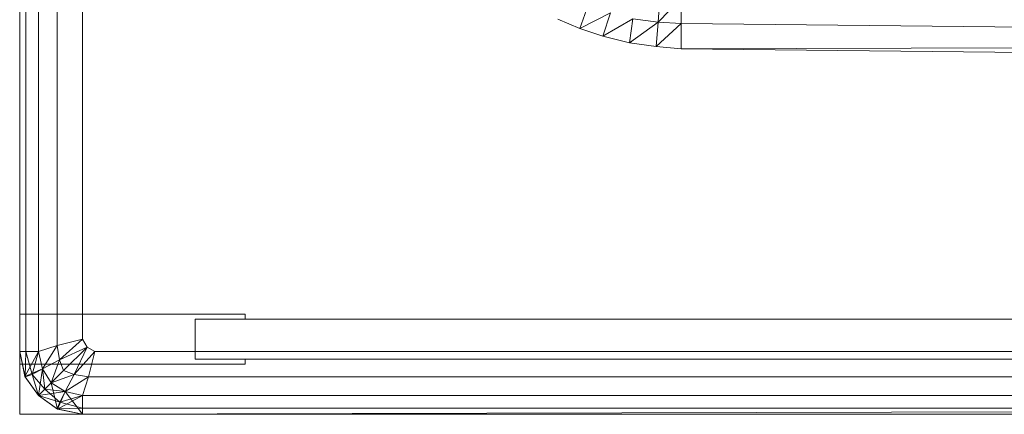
# Model space of a CAD drawing. Header units: metres. Extents: x 391.1 to 427.5, y 12.7 to 29.9.
# Tile 136 of 212: x 408.1417 to 408.2989, y 23.3507 to 23.4137. Entities that reach past the tile are written whole.
import ezdxf

# ---------------------------------------------------------------- set-up
doc = ezdxf.new("R2010")
doc.units = ezdxf.units.M
doc.layers.add('02_MOBILIARIO', color=7, linetype='Continuous', lineweight=18)
doc.layers.add('Mobiliario', color=7, linetype='Continuous', lineweight=18)

# ---------------------------------------------------------------- blocks, each defined once
blk = doc.blocks.new('Family - Plats de dutxa PS-1-153501-01_CLI_AIRE_PS1')
at = {"layer": '02_MOBILIARIO', "color": 253, "true_color": 0xaaaaaa}
for p, q in [((0.01, 0.8), (0.01, 0)), ((0.01, 0.8), (0.01, 0)), ((0.013, 0.79), (0.013, 0.01)), ((0.01, 0.01), (0.01, 0.5)), ((0.01, 0.5), (0.01, 0.01)), ((0.01, 0.01), (0.01, 0.5)), ((0.01, 0.4), (0.01, 0.01)), ((0.01, 0.4), (0.01, 0.01)), ((0.01, 0.4), (0.01, 0.01)), ((0.01, 0.4), (0.01, 0.01)), ((0.011, 0.4), (0.011, 0.01)), ((0.011, 0.4), (0.011, 0.01)), ((0.013, 0.4), (0.013, 0.01)), ((0.013, 0.4), (0.013, 0.01)), ((0.013, 0.4), (0.013, 0.01)), ((0.016, 0.4), (0.016, 0.011)), ((0.016, 0.4), (0.016, 0.011)), ((0.02, 0.4), (0.02, 0.012)), ((0.02, 0.4), (0.02, 0.012)), ((0.1122, 0.0667), (0.11193, 0.0626)), ((0.11193, 0.0626), (0.1122, 0.0667)), ((0.11193, 0.0626), (0.11556, 0.06646)), ((0.11556, 0.06646), (0.11193, 0.0626)), ((0.11556, 0.06646), (0.11556, 0.06242)), ((0.11556, 0.06242), (0.11556, 0.06646)), ((0.09941, 0.06158), (0.10075, 0.0653)), ((0.10075, 0.0653), (0.09941, 0.06158)), ((0.0959, 0.06309), (0.09941, 0.06158)), ((0.09941, 0.06158), (0.0959, 0.06309)), ((0.09941, 0.06158), (0.10428, 0.06408)), ((0.10428, 0.06408), (0.09941, 0.06158)), ((0.10428, 0.06408), (0.1031, 0.06035)), ((0.1031, 0.06035), (0.10428, 0.06408)), ((0.1031, 0.06035), (0.10789, 0.06315)), ((0.10789, 0.06315), (0.1031, 0.06035)), ((0.10734, 0.05932), (0.10789, 0.06315)), ((0.10789, 0.06315), (0.10734, 0.05932)), ((0.10789, 0.06315), (0.11193, 0.0626)), ((0.11193, 0.0626), (0.10789, 0.06315)), ((0.09941, 0.06158), (0.1031, 0.06035)), ((0.1031, 0.06035), (0.09941, 0.06158)), ((0.10734, 0.05932), (0.11193, 0.0626)), ((0.11193, 0.0626), (0.10734, 0.05932)), ((0.11159, 0.05871), (0.11193, 0.0626)), ((0.11193, 0.0626), (0.11159, 0.05871)), ((0.11159, 0.05871), (0.11556, 0.06242)), ((0.11556, 0.06242), (0.11159, 0.05871)), ((0.11193, 0.0626), (0.11556, 0.06242)), ((0.11556, 0.06242), (0.11193, 0.0626)), ((0.11556, 0.06242), (0.11556, 0.05837)), ((0.11556, 0.05837), (0.11556, 0.06242)), ((0.11556, 0.06242), (0.41, 0.05905)), ((0.11556, 0.06242), (0.41, 0.05905)), ((0.1031, 0.06035), (0.10734, 0.05932)), ((0.10734, 0.05932), (0.1031, 0.06035)), ((0.10734, 0.05932), (0.11159, 0.05871)), ((0.11159, 0.05871), (0.10734, 0.05932)), ((0.11159, 0.05871), (0.11556, 0.05837)), ((0.11556, 0.05837), (0.11159, 0.05871)), ((0.11556, 0.05837), (0.41, 0.05905)), ((0.41, 0.05905), (0.11556, 0.05837)), ((0.41, 0.055), (0.11556, 0.05837)), ((0.41, 0.055), (0.11556, 0.05837)), ((0.01, 0.008), (0.01, 0.016)), ((0.01, 0.016), (0.046, 0.016)), ((0.046, 0.016), (0.046, 0.0152)), ((0.038, 0.0088), (0.038, 0.0152)), ((0.038, 0.0152), (0.79, 0.0152)), ((0.046, 0.0152), (0.038, 0.0152)), ((0.038, 0.0152), (0.038, 0.0088)), ((0.02, 0.012), (0.016, 0.011)), ((0.02, 0.012), (0.016, 0.011)), ((0.01637, 0.00868), (0.02, 0.012)), ((0.02, 0.012), (0.01637, 0.00868)), ((0.02, 0.012), (0.02077, 0.01072)), ((0.02077, 0.01072), (0.02, 0.012)), ((0.01, 0.01), (0.01083, 0.00602)), ((0.01083, 0.00602), (0.01, 0.01)), ((0.01085, 0.00599), (0.01, 0.01)), ((0.013, 0.01), (0.01, 0.01)), ((0.01085, 0.00599), (0.01, 0.01)), ((0.01, 0.01), (0.01083, 0.00602)), ((0.013, 0.01), (0.01, 0.01)), ((0.01083, 0.00602), (0.01, 0.01)), ((0.011, 0.01), (0.01, 0.01)), ((0.01, 0.01), (0.01085, 0.00599)), ((0.01, 0.01), (0.01085, 0.00599)), ((0.01085, 0.00599), (0.01, 0.01)), ((0.013, 0.01), (0.01, 0.01)), ((0.01, 0.01), (0.011, 0.01)), ((0.01083, 0.00602), (0.013, 0.01)), ((0.013, 0.01), (0.01083, 0.00602)), ((0.01083, 0.00602), (0.013, 0.01)), ((0.01085, 0.00599), (0.011, 0.01)), ((0.011, 0.01), (0.01085, 0.00599)), ((0.01196, 0.00638), (0.011, 0.01)), ((0.013, 0.01), (0.011, 0.01)), ((0.011, 0.01), (0.01196, 0.00638)), ((0.011, 0.01), (0.013, 0.01)), ((0.01196, 0.00638), (0.013, 0.01)), ((0.013, 0.01), (0.01196, 0.00638)), ((0.016, 0.011), (0.013, 0.01)), ((0.016, 0.011), (0.013, 0.01)), ((0.013, 0.01), (0.01364, 0.00724)), ((0.013, 0.01), (0.01364, 0.00726)), ((0.013, 0.01), (0.01364, 0.00724)), ((0.01364, 0.00724), (0.013, 0.01)), ((0.01364, 0.00724), (0.016, 0.011)), ((0.016, 0.011), (0.01364, 0.00724)), ((0.01637, 0.00868), (0.016, 0.011)), ((0.016, 0.011), (0.01637, 0.00868)), ((0.01637, 0.00868), (0.02077, 0.01072)), ((0.02077, 0.01072), (0.01637, 0.00868)), ((0.017, 0.007), (0.02077, 0.01072)), ((0.02077, 0.01072), (0.017, 0.007)), ((0.02077, 0.01072), (0.01868, 0.00638)), ((0.01868, 0.00638), (0.02077, 0.01072)), ((0.022, 0.01), (0.01868, 0.00638)), ((0.01868, 0.00638), (0.022, 0.01)), ((0.02077, 0.01072), (0.022, 0.01)), ((0.022, 0.01), (0.02077, 0.01072)), ((0.021, 0.006), (0.022, 0.01)), ((0.022, 0.01), (0.021, 0.006)), ((0.41, 0.01), (0.022, 0.01)), ((0.41, 0.01), (0.022, 0.01)), ((0.046, 0.008), (0.01, 0.008)), ((0.01364, 0.00724), (0.01637, 0.00868)), ((0.01637, 0.00868), (0.01364, 0.00724)), ((0.015, 0.005), (0.01637, 0.00868)), ((0.01637, 0.00868), (0.015, 0.005)), ((0.017, 0.007), (0.01637, 0.00868)), ((0.01637, 0.00868), (0.017, 0.007)), ((0.79, 0.0088), (0.038, 0.0088)), ((0.038, 0.0088), (0.046, 0.0088)), ((0.046, 0.0088), (0.046, 0.008)), ((0.01364, 0.00726), (0.01083, 0.00602)), ((0.01083, 0.00602), (0.01364, 0.00726)), ((0.01364, 0.00724), (0.01083, 0.00602)), ((0.01085, 0.00599), (0.01196, 0.00638)), ((0.01196, 0.00638), (0.01085, 0.00599)), ((0.01364, 0.00724), (0.01196, 0.00638)), ((0.01196, 0.00638), (0.01364, 0.00724)), ((0.01196, 0.00638), (0.014, 0.004)), ((0.013, 0.003), (0.01196, 0.00638)), ((0.014, 0.004), (0.01196, 0.00638)), ((0.01196, 0.00638), (0.013, 0.003)), ((0.01364, 0.00726), (0.013, 0.003)), ((0.013, 0.003), (0.01364, 0.00726)), ((0.013, 0.003), (0.01364, 0.00724)), ((0.01364, 0.00726), (0.015, 0.005)), ((0.01364, 0.00724), (0.015, 0.005)), ((0.01364, 0.00724), (0.015, 0.005)), ((0.014, 0.004), (0.01364, 0.00724)), ((0.015, 0.005), (0.01364, 0.00724)), ((0.01364, 0.00724), (0.014, 0.004)), ((0.017, 0.007), (0.015, 0.005)), ((0.015, 0.005), (0.017, 0.007)), ((0.01868, 0.00638), (0.015, 0.005)), ((0.015, 0.005), (0.01868, 0.00638)), ((0.01868, 0.00638), (0.017, 0.007)), ((0.017, 0.007), (0.01868, 0.00638)), ((0.01868, 0.00638), (0.01724, 0.00365)), ((0.01724, 0.00365), (0.01868, 0.00638)), ((0.021, 0.006), (0.01868, 0.00638)), ((0.01868, 0.00638), (0.021, 0.006)), ((0.01083, 0.00602), (0.01085, 0.00599)), ((0.01083, 0.00602), (0.013, 0.003)), ((0.01085, 0.00599), (0.01083, 0.00602)), ((0.01083, 0.00602), (0.013, 0.003)), ((0.01083, 0.00602), (0.01085, 0.00599)), ((0.013, 0.003), (0.01083, 0.00602)), ((0.01083, 0.00602), (0.013, 0.003)), ((0.013, 0.003), (0.01083, 0.00602)), ((0.013, 0.003), (0.01085, 0.00599)), ((0.013, 0.003), (0.01085, 0.00599)), ((0.01085, 0.00599), (0.013, 0.003)), ((0.013, 0.003), (0.015, 0.005)), ((0.013, 0.003), (0.015, 0.005)), ((0.013, 0.003), (0.015, 0.005)), ((0.014, 0.004), (0.015, 0.005)), ((0.015, 0.005), (0.014, 0.004)), ((0.015, 0.005), (0.01724, 0.00365)), ((0.01602, 0.00083), (0.015, 0.005)), ((0.015, 0.005), (0.01726, 0.00364)), ((0.015, 0.005), (0.01602, 0.00083)), ((0.015, 0.005), (0.01724, 0.00365)), ((0.01724, 0.00365), (0.015, 0.005)), ((0.021, 0.006), (0.01724, 0.00365)), ((0.01724, 0.00365), (0.021, 0.006)), ((0.02, 0.003), (0.021, 0.006)), ((0.021, 0.006), (0.02, 0.003)), ((0.41, 0.006), (0.021, 0.006)), ((0.41, 0.006), (0.021, 0.006)), ((0.013, 0.003), (0.014, 0.004)), ((0.014, 0.004), (0.013, 0.003)), ((0.01724, 0.00365), (0.013, 0.003)), ((0.01638, 0.00196), (0.014, 0.004)), ((0.01724, 0.00365), (0.014, 0.004)), ((0.014, 0.004), (0.01638, 0.00196)), ((0.014, 0.004), (0.01724, 0.00365)), ((0.01602, 0.00083), (0.01724, 0.00365)), ((0.01726, 0.00364), (0.01602, 0.00083)), ((0.01602, 0.00083), (0.01726, 0.00364)), ((0.01724, 0.00365), (0.01638, 0.00196)), ((0.01638, 0.00196), (0.01724, 0.00365)), ((0.01724, 0.00365), (0.02, 0.003)), ((0.01724, 0.00365), (0.02, 0.003)), ((0.02, 0.003), (0.01724, 0.00365)), ((0.02, 0), (0.01726, 0.00364)), ((0.01726, 0.00364), (0.02, 0.003)), ((0.01726, 0.00364), (0.02, 0)), ((0.013, 0.003), (0.01602, 0.00083)), ((0.01599, 0.00085), (0.013, 0.003)), ((0.01602, 0.00083), (0.013, 0.003)), ((0.01638, 0.00196), (0.013, 0.003)), ((0.013, 0.003), (0.01599, 0.00085)), ((0.013, 0.003), (0.01638, 0.00196)), ((0.01599, 0.00085), (0.013, 0.003)), ((0.01599, 0.00085), (0.013, 0.003)), ((0.013, 0.003), (0.01602, 0.00083)), ((0.013, 0.003), (0.01599, 0.00085)), ((0.01638, 0.00196), (0.01599, 0.00085)), ((0.01599, 0.00085), (0.01638, 0.00196)), ((0.02, 0.003), (0.01602, 0.00083)), ((0.02, 0.003), (0.01638, 0.00196)), ((0.01638, 0.00196), (0.02, 0.003)), ((0.02, 0.001), (0.01638, 0.00196)), ((0.01638, 0.00196), (0.02, 0.001)), ((0.02, 0.003), (0.51, 0.003)), ((0.02, 0), (0.02, 0.003)), ((0.02, 0.003), (0.02, 0)), ((0.02, 0.001), (0.02, 0.003)), ((0.41, 0.003), (0.02, 0.003)), ((0.41, 0.003), (0.02, 0.003)), ((0.02, 0.001), (0.02, 0.003)), ((0.41, 0.003), (0.02, 0.003)), ((0.02, 0.003), (0.02, 0)), ((0.01, 0), (0.81, 0)), ((0.01, 0), (0.81, 0)), ((0.02, 0.001), (0.01599, 0.00085)), ((0.01599, 0.00085), (0.02, 0.001)), ((0.02, 0), (0.01599, 0.00085)), ((0.01599, 0.00085), (0.02, 0)), ((0.01602, 0.00083), (0.01599, 0.00085)), ((0.01599, 0.00085), (0.02, 0)), ((0.02, 0), (0.01599, 0.00085)), ((0.01599, 0.00085), (0.01602, 0.00083)), ((0.01602, 0.00083), (0.01599, 0.00085)), ((0.02, 0), (0.01602, 0.00083)), ((0.02, 0), (0.01602, 0.00083)), ((0.02, 0), (0.01602, 0.00083)), ((0.01602, 0.00083), (0.02, 0)), ((0.01602, 0.00083), (0.02, 0)), ((0.02, 0), (0.02, 0.001)), ((0.41, 0.001), (0.02, 0.001)), ((0.41, 0.001), (0.02, 0)), ((0.41, 0.001), (0.02, 0.001)), ((0.02, 0), (0.02, 0.001)), ((0.41, 0.001), (0.02, 0)), ((0.41, 0.001), (0.02, 0)), ((0.41, 0.001), (0.02, 0)), ((0.51, 0), (0.02, 0)), ((0.51, 0), (0.02, 0)), ((0.41, 0), (0.02, 0)), ((0.41, 0), (0.02, 0))]:
    blk.add_line(p, q, dxfattribs=at)
at = {"layer": 'Mobiliario', "color": 253, "true_color": 0xaaaaaa}
for p, q in [((0.046, 0.016), (0.01, 0.016)), ((0.01, 0.016), (0.01, 0.008)), ((0.046, 0.0152), (0.046, 0.016)), ((0.038, 0.0152), (0.038, 0.0088)), ((0.79, 0.0152), (0.038, 0.0152)), ((0.038, 0.0088), (0.038, 0.0152)), ((0.038, 0.0152), (0.046, 0.0152)), ((0.01, 0.008), (0.046, 0.008)), ((0.038, 0.0088), (0.79, 0.0088)), ((0.046, 0.0088), (0.038, 0.0088)), ((0.046, 0.008), (0.046, 0.0088))]:
    blk.add_line(p, q, dxfattribs=at)
blk = doc.blocks.new('LONDR55-XX_ZZ-ARQ-CAA-M3D-Londres55_ifc-1-01_CLI_AIRE_PS1')
at = {"layer": '02_MOBILIARIO', "color": 253, "lineweight": 18, "true_color": 0xaaaaaa}
blk.add_blockref('Family - Plats de dutxa PS-1-153501-01_CLI_AIRE_PS1', (408.13172, 23.35074), dxfattribs=at)

msp = doc.modelspace()

# ---------------------------------------------------------------- block references
at = {"lineweight": 5}
msp.add_blockref('LONDR55-XX_ZZ-ARQ-CAA-M3D-Londres55_ifc-1-01_CLI_AIRE_PS1', (0, 0), dxfattribs=at)

doc.saveas('drawing.dxf')
